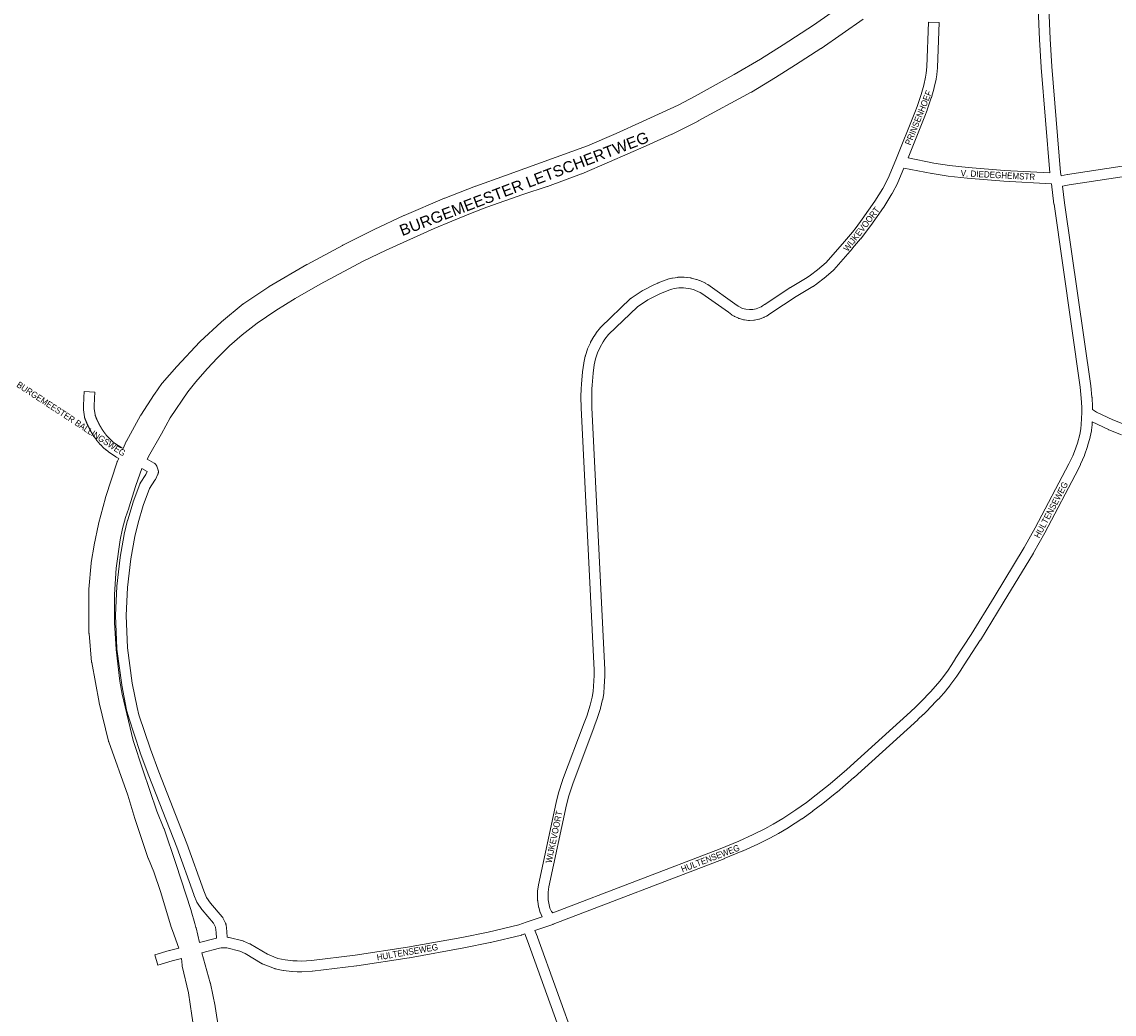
# Model space of a CAD drawing. Header units: metres. Extents: x 123819 to 142731, y 393440 to 405763.
# Tile 2 of 256: x 124691 to 126021, y 396217 to 397426. Entities that reach past the tile are written whole.
import ezdxf
from ezdxf.enums import TextEntityAlignment as Align

# ---------------------------------------------------------------- set-up
doc = ezdxf.new("R2010")
doc.units = ezdxf.units.M
doc.header["$MEASUREMENT"] = 0
for name, color, linetype, lineweight in [('gs-anno-wegen algemeen tekst', 7, 'Continuous', 0), ('gs-knt-hoofdweg', 7, 'Continuous', 0), ('gs-knt-wegen algemeen', 7, 'Continuous', 0)]:
    doc.layers.add(name, color=color, linetype=linetype, lineweight=lineweight)
doc.styles.add('1.25mm', font='arial.ttf', dxfattribs={"height": 0.002})
doc.styles.add('Style-Arial', font='arial.ttf')

msp = doc.modelspace()

# ---------------------------------------------------------------- linework, layer by layer
at = {"layer": 'gs-knt-hoofdweg', "color": 7, "linetype": 'Continuous', "flags": 128}
for points in [[(124814.1, 396906), (124817.8, 396914.5), (124818, 396914.9), (124818.2, 396915.2), (124835.5, 396946.1), (124835.6, 396946.4), (124835.7, 396946.6), (124852.1, 396971.9), (124852.3, 396972.2), (124861.4, 396985.1), (124861.7, 396985.4), (124861.9, 396985.7), (124879.4, 397005.8), (124879.6, 397006), (124907.5, 397036.1), (124907.8, 397036.4), (124908, 397036.6), (124933.7, 397059.9), (124933.9, 397060.2), (124960.4, 397082.1), (124960.6, 397082.3), (124960.8, 397082.5), (124961, 397082.6), (124991.6, 397103), (124991.8, 397103.2), (124992, 397103.3), (125037.9, 397130.2), (125038.2, 397130.3), (125081.3, 397153.5), (125081.5, 397153.6), (125119.7, 397172.7), (125119.9, 397172.7), (125155.9, 397189.7), (125156.2, 397189.9), (125205.5, 397210.9), (125205.7, 397211), (125243.3, 397225.5), (125243.4, 397225.6), (125279.8, 397238.7), (125279.8, 397238.7), (125303.4, 397247.1), (125379.7, 397274.8), (125414.3, 397289.9), (125446.4, 397304.2), (125489.8, 397324.3), (125510.8, 397335.3), (125558, 397361.5), (125590.2, 397380.3), (125617.7, 397397.6), (125654.5, 397421.7), (125701.6, 397454.8)], [(125715, 397428.9), (125663.9, 397393.3), (125663.6, 397393.1), (125632.7, 397373.2), (125632.7, 397373.2), (125608.4, 397357.8), (125608.3, 397357.8), (125579, 397340.1), (125578.7, 397340), (125514.4, 397305), (125514.2, 397304.9), (125482.7, 397289.1), (125482.4, 397289), (125451, 397274.8), (125450.9, 397274.7), (125406.4, 397255.1), (125406.3, 397255.1), (125372.8, 397240.8), (125372.4, 397240.7), (125330.8, 397225.4), (125330.6, 397225.3), (125300.7, 397215.3), (125257.1, 397199.9), (125239, 397193), (125214.4, 397183.1), (125192.9, 397174.2), (125134.4, 397147.6), (125106.4, 397134.1), (125054.2, 397106.1), (125023.8, 397088.7), (125000.3, 397074), (124977.6, 397058.8), (124959.1, 397044.6), (124943.8, 397031), (124929.3, 397016.7), (124916.7, 397003.3), (124902.6, 396987.2), (124893.1, 396975.1), (124871.5, 396943.5), (124860.9, 396924), (124860.9, 396923.9), (124845.3, 396896.2), (124845.1, 396896), (124843.3, 396893.1)], [(124882.2, 396297.7), (124874.4, 396318.9), (124872.3, 396324.4), (124872.3, 396324.7), (124872.2, 396324.9), (124859.8, 396366.6), (124851.5, 396390.4), (124845.1, 396406.4), (124845, 396406.6), (124844.9, 396406.8), (124828.4, 396455.3), (124828.3, 396455.5), (124819.8, 396483.9), (124796.7, 396549), (124796.6, 396549.3), (124796.6, 396549.5), (124796.5, 396549.8), (124785.2, 396596.3), (124785.2, 396596.5), (124785.1, 396596.8), (124776, 396645.3), (124775.9, 396645.7), (124775.9, 396646), (124772.7, 396680.8), (124772.6, 396681.2), (124772.6, 396681.6), (124772.6, 396734.1), (124772.6, 396734.5), (124772.6, 396734.8), (124775.3, 396766.5), (124775.3, 396766.8), (124775.4, 396767.2), (124779.1, 396788.5), (124779.1, 396788.8), (124784.2, 396813.8), (124784.3, 396814), (124784.3, 396814.3), (124792.8, 396846), (124792.9, 396846.2), (124792.9, 396846.4), (124807, 396890), (124807.1, 396890.2), (124807.2, 396890.5), (124807.3, 396890.7), (124808.8, 396894.1)], [(124836.8, 396881.8), (124829.8, 396861), (124821.2, 396833.8), (124821.1, 396833.5), (124817.1, 396822.2), (124813.6, 396808.5), (124810.6, 396795), (124805.6, 396760.2), (124803.9, 396728.4), (124803.9, 396694.1), (124805.6, 396661.1), (124810.3, 396622.6), (124813.2, 396606.8), (124826.4, 396550.3), (124838.1, 396514.7), (124855.4, 396464.5), (124863.9, 396443.2), (124864, 396443), (124864.1, 396442.8), (124878.2, 396400.5), (124878.2, 396400.5), (124896.9, 396343.5), (124897, 396343.2), (124901.5, 396327.4), (124902.9, 396322.9), (124902.9, 396322.7), (124903, 396322.4), (124907, 396304.3)], [(124910.1, 396291.7), (124920.3, 396255.2), (124920.4, 396254.9), (124920.4, 396254.7), (124926.3, 396227), (124926.3, 396226.7), (124926.3, 396226.5), (124935, 396168.7), (124935, 396168.5), (124935, 396168.2), (124941.2, 396099.4), (124941.3, 396099.1), (124941.3, 396098.8), (124941.3, 396098.5), (124940.4, 396049.3), (124940.4, 396049), (124938.9, 396021.6), (124938.9, 396021.3), (124938.9, 396021), (124934.6, 395990.4), (124934.6, 395990.2), (124934.4, 395988.9)], [(124894, 395989.8), (124899.6, 396015.8), (124902.1, 396042.6), (124907.7, 396112.9), (124907.5, 396135.2), (124904.4, 396173.1), (124897.9, 396215.4), (124897.9, 396215.5), (124894, 396243.2), (124886.1, 396275.8), (124886, 396276.1), (124886, 396276.5), (124885.9, 396276.9), (124885.1, 396285)]]:
    msp.add_lwpolyline(points, dxfattribs=at)
at = {"layer": 'gs-knt-wegen algemeen', "color": 7, "linetype": 'Continuous', "flags": 128}
for points in [[(125942.5, 397241.7), (125931.9, 397370.3), (125931.9, 397370.4), (125929.6, 397404.1), (125929.6, 397404.3), (125926.4, 397480.3)], [(125939.4, 397480.9), (125942.6, 397404.9), (125944.9, 397371.3), (125955.5, 397242.3), (125956.1, 397238.4)], [(125769.8, 397260), (125801.3, 397253.8), (125820.3, 397250.8), (125843, 397248.4), (125887.3, 397244.7), (125942.5, 397241.7)], [(125956.1, 397238.4), (125963.4, 397239.9), (125963.5, 397239.9), (125963.7, 397239.9), (126088.8, 397259)], [(125764.8, 397247.7), (125757.5, 397230.1), (125757.4, 397229.9), (125757.2, 397229.6), (125750.4, 397216.5), (125750.3, 397216.3), (125750.2, 397216.1), (125740.2, 397200.1), (125740.1, 397200), (125740, 397199.8), (125724.6, 397177.9), (125724.5, 397177.7), (125716.9, 397167.6), (125716.8, 397167.4), (125712.1, 397161.5), (125712, 397161.4), (125702.3, 397149.9), (125702.2, 397149.8), (125679.4, 397123.7), (125679.2, 397123.5), (125679, 397123.3), (125678.7, 397123.1), (125667.8, 397113.6), (125667.6, 397113.5), (125667.5, 397113.4), (125659, 397106.9), (125658.8, 397106.8), (125658.7, 397106.7), (125654.1, 397103.6), (125653.9, 397103.5), (125653.8, 397103.5), (125633.4, 397091.1)], [(125944.3, 397228.6), (125886.5, 397231.7), (125886.3, 397231.7), (125841.9, 397235.4), (125841.7, 397235.4), (125818.7, 397237.9), (125818.4, 397237.9), (125799.2, 397240.9), (125798.9, 397241), (125764.8, 397247.7)], [(126475.8, 396942.1), (126464.4, 396955.8), (126449.8, 396972.3), (126442.6, 396979.7), (126431, 396991.5), (126296.7, 397120.1), (126270.3, 397144.5), (126226.6, 397183.1), (126155.4, 397241.9), (126150.8, 397245.1), (126145.8, 397247.7), (126143.5, 397248.6), (126138.1, 397250.3), (126132.6, 397251.2), (126130, 397251.4), (126127.3, 397251.4), (126124.6, 397251.2), (126097.2, 397247.1), (125965.8, 397227.1), (125957.8, 397225.5)], [(125337.2, 396340.4), (125541, 396418.6), (125563.7, 396428), (125581.3, 396435.9), (125595.5, 396443), (125605.7, 396448.6), (125617.4, 396455.3), (125633.3, 396465.9), (125646.1, 396475), (125657.9, 396484.1), (125674.9, 396497.5), (125695.4, 396515.1), (125772.7, 396585.4), (125779.3, 396591.6), (125785.7, 396598), (125797.1, 396609.7), (125806.1, 396620), (125810.4, 396625.3), (125818.5, 396636.3), (125822.3, 396642), (125827.2, 396649.7), (125827.2, 396649.8), (125846.7, 396679.6), (125874.5, 396725), (125911.1, 396785.4), (125924.7, 396809.5), (125965.5, 396887.4), (125968, 396892.3), (125970.2, 396897.3), (125972.3, 396902.3), (125975.9, 396912.7), (125978.8, 396923.3), (125980.1, 396929.9), (125980.7, 396935.9), (125981.1, 396942.2), (125981.3, 396950.3), (125981.2, 396956.5), (125980.7, 396967.5), (125979.3, 396980.9), (125947.5, 397203.6), (125947.4, 397203.7), (125944.3, 397228.6)], [(125957.8, 397225.5), (125960.4, 397205.4), (125992.2, 396982.6), (125992.2, 396982.4), (125993.6, 396968.7), (125993.6, 396968.5), (125993.7, 396968.3), (125994.2, 396957), (125994.2, 396956.8), (125994.3, 396953.7)], [(125633.4, 397091.1), (125602.6, 397070.8), (125600, 397068.9), (125599.8, 397068.8), (125599.5, 397068.6), (125597.3, 397067.3), (125597.1, 397067.2), (125596.9, 397067.1), (125594.5, 397065.9), (125594.3, 397065.8), (125594.1, 397065.7), (125593.8, 397065.6), (125588.9, 397063.8), (125588.7, 397063.7), (125588.5, 397063.7), (125588.2, 397063.6), (125588, 397063.5), (125582.9, 397062.5), (125582.6, 397062.5), (125582.4, 397062.4), (125582.1, 397062.4), (125581.9, 397062.4), (125576.7, 397062.2), (125576.4, 397062.2), (125576.2, 397062.2), (125575.9, 397062.2), (125575.7, 397062.2), (125570.5, 397062.8), (125570.2, 397062.8), (125570, 397062.9), (125569.7, 397062.9), (125569.5, 397063), (125564.5, 397064.3), (125564.2, 397064.4), (125564, 397064.5), (125563.8, 397064.6), (125563.5, 397064.7), (125558.8, 397066.8), (125558.5, 397066.9), (125558.3, 397067), (125558.1, 397067.1), (125555.8, 397068.5), (125555.6, 397068.6), (125555.4, 397068.7), (125555.2, 397068.9), (125551.1, 397072), (125518.9, 397094.9), (125516.6, 397096.2), (125511.2, 397098.7), (125508.7, 397099.6), (125503, 397101), (125499.3, 397101.5), (125496.6, 397101.7), (125490.8, 397101.6), (125485.1, 397100.8), (125482.4, 397100.1), (125479.6, 397099.2), (125470.3, 397095.6), (125465.9, 397093.6), (125453, 397087.1), (125440.4, 397078.7), (125405.2, 397045), (125400.6, 397039.1), (125398.6, 397036.1), (125394.8, 397029.4), (125391.8, 397022.6), (125389.4, 397015.4), (125387.8, 397008), (125386.4, 396998), (125385.1, 396983.4), (125384.9, 396978.8), (125384.9, 396978.7)], [(125324.3, 396335.8), (125321.8, 396341.2), (125321.7, 396341.5), (125321.5, 396341.7), (125321.4, 396342), (125321.4, 396342.3), (125320.1, 396347.4), (125320, 396347.6), (125320, 396347.8), (125319.9, 396348), (125318.9, 396354.9), (125318.9, 396355.2), (125318.8, 396355.4), (125318.6, 396358.9), (125318.6, 396359.2), (125318.6, 396359.5), (125318.7, 396366.4), (125318.8, 396366.7), (125318.8, 396366.9), (125318.8, 396367.2), (125319.7, 396374.1), (125319.8, 396374.3), (125319.8, 396374.6), (125341.2, 396475), (125341.3, 396475.1), (125341.3, 396475.3), (125344.3, 396486.5), (125344.4, 396486.7), (125346.7, 396494.2), (125346.7, 396494.3), (125349.2, 396501.8), (125349.3, 396502), (125375.6, 396571.8), (125378.6, 396580.2), (125382.8, 396593.4), (125385.2, 396603.1), (125386.4, 396610.2), (125387, 396616.5), (125387.5, 396629.6), (125387.5, 396636.1), (125371.9, 396955.7), (125371.9, 396955.9), (125371.6, 396968.7), (125371.6, 396968.9), (125371.9, 396979.2), (125371.9, 396979.3)], [(125371.9, 396979.3), (125371.9, 396979.3), (125371.9, 396979.3)], [(125371.9, 396979.3), (125371.9, 396979.3), (125371.9, 396979.3)], [(125384.9, 396978.7), (125384.7, 396968.7), (125384.9, 396956.2), (125400.5, 396636.6), (125400.5, 396636.3), (125400.5, 396629.6), (125400.5, 396629.3), (125400, 396615.8), (125399.9, 396615.5), (125399.4, 396608.8), (125399.4, 396608.6), (125399.3, 396608.3), (125398, 396600.6), (125397.9, 396600.4), (125397.9, 396600.2), (125395.4, 396590), (125395.4, 396589.8), (125395.3, 396589.6), (125391, 396576.2), (125390.9, 396576), (125387.8, 396567.4), (125387.8, 396567.3), (125361.5, 396497.5), (125359.1, 396490.3), (125356.9, 396483), (125353.9, 396472.1), (125332.6, 396372.1), (125331.8, 396365.8), (125331.6, 396359.5), (125331.8, 396356.6), (125332.8, 396350.3), (125333.8, 396346.2), (125335.8, 396342), (125337.2, 396340.4)], [(125384.9, 396978.7), (125384.9, 396978.7), (125384.9, 396978.7)], [(125384.9, 396978.7), (125384.9, 396978.7), (125384.9, 396978.7)], [(125994.3, 396953.7), (125996.8, 396951.9), (125999.3, 396950.5), (126019.1, 396940.9), (126034.5, 396934.8)], [(125993.9, 396938.7), (125993.7, 396935), (125993.7, 396934.8), (125993.1, 396928.4), (125993, 396928.1), (125993, 396927.9), (125993, 396927.6), (125991.5, 396920.5), (125991.4, 396920.3), (125991.4, 396920.1), (125988.4, 396909.1), (125988.3, 396908.9), (125988.3, 396908.7), (125984.5, 396897.9), (125984.5, 396897.7), (125984.4, 396897.6), (125982.2, 396892.3), (125982.1, 396892.1), (125979.8, 396886.9), (125979.7, 396886.6), (125977.2, 396881.5), (125977.1, 396881.4), (125936.2, 396803.4), (125936.1, 396803.2), (125922.4, 396779), (125922.3, 396778.8), (125885.7, 396718.2), (125885.6, 396718.2), (125857.8, 396672.7), (125857.7, 396672.5), (125838.2, 396642.7), (125833.3, 396634.9), (125833.2, 396634.8), (125829.3, 396628.9), (125829.1, 396628.7), (125820.8, 396617.4), (125820.6, 396617.2), (125816.2, 396611.8), (125816, 396611.5), (125806.7, 396601), (125806.5, 396600.8), (125795, 396588.9), (125794.9, 396588.8), (125788.4, 396582.3), (125788.3, 396582.2), (125781.6, 396575.9), (125781.5, 396575.8), (125704.1, 396505.4), (125703.9, 396505.3), (125683.3, 396487.6), (125683.1, 396487.4), (125666, 396473.9), (125665.9, 396473.8), (125653.9, 396464.6), (125653.8, 396464.5), (125640.8, 396455.2), (125640.6, 396455.1), (125624.4, 396444.3), (125624.2, 396444.2), (125624, 396444.1), (125612.2, 396437.3), (125612.1, 396437.3), (125601.7, 396431.5), (125601.5, 396431.4), (125587, 396424.2), (125586.7, 396424.1), (125569, 396416.1), (125568.8, 396416), (125545.9, 396406.6), (125545.8, 396406.5), (125337.6, 396326.6), (125337.4, 396326.5), (125315.5, 396318.9)], [(126029.8, 396922.7), (126014.1, 396928.9), (126013.9, 396929), (126013.7, 396929.1), (125993.9, 396938.7)], [(124843.3, 396893.1), (124852.1, 396888.2), (124852.4, 396888.1), (124852.6, 396887.9), (124852.9, 396887.7), (124853.1, 396887.5), (124853.4, 396887.3), (124853.6, 396887.1), (124853.8, 396886.9), (124854, 396886.6), (124854.2, 396886.4), (124854.4, 396886.1), (124854.6, 396885.9), (124854.7, 396885.6), (124854.8, 396885.3), (124855, 396885), (124855.1, 396884.7), (124856.8, 396879.9), (124856.9, 396879.6), (124857, 396879.3), (124857, 396879), (124857.1, 396878.7), (124857.1, 396878.4), (124857.1, 396878.1), (124857.2, 396877.8), (124857.1, 396877.5), (124857.1, 396877.1), (124857.1, 396876.8), (124857, 396876.5), (124857, 396876.2), (124856.9, 396875.9), (124856.8, 396875.6), (124856.7, 396875.3), (124856.5, 396875), (124853.5, 396868.4), (124853.3, 396868.1), (124853.2, 396867.8), (124853, 396867.6), (124846.5, 396857.5), (124838.7, 396836.7), (124832.4, 396815.6), (124828.3, 396798.8), (124823.6, 396771.7), (124819.6, 396737), (124817.9, 396702.9), (124819.6, 396663.3), (124825.4, 396620.2), (124831.2, 396590.7), (124833.5, 396581.9), (124847.4, 396539.9), (124857.7, 396512.2), (124891.7, 396425.1), (124891.7, 396424.9), (124912.5, 396367.2), (124915.7, 396359.3), (124920.5, 396352.3), (124934.7, 396335.8), (124934.9, 396335.6), (124935, 396335.4), (124935.2, 396335.1), (124935.4, 396334.8), (124935.5, 396334.6), (124938.8, 396328.1), (124938.9, 396327.8), (124939.1, 396327.6), (124939.2, 396327.3), (124939.2, 396327), (124939.3, 396326.8), (124939.4, 396326.5), (124939.4, 396326.2), (124939.5, 396325.9), (124940.5, 396318), (124940.5, 396317.8), (124940.5, 396317.7), (124940.5, 396317.5), (124940.9, 396310.9)], [(124927.9, 396309.9), (124927.5, 396316.6), (124926.7, 396323.2), (124924.3, 396328), (124910.4, 396344.1), (124910.3, 396344.3), (124910.1, 396344.5), (124910, 396344.7), (124904.6, 396352.5), (124904.5, 396352.7), (124904.3, 396353), (124904.2, 396353.2), (124904.1, 396353.4), (124904, 396353.7), (124900.4, 396362.4), (124900.3, 396362.7), (124879.5, 396420.4), (124845.5, 396507.5), (124845.5, 396507.6), (124835.1, 396535.5), (124835.1, 396535.7), (124821.1, 396578), (124821, 396578.2), (124821, 396578.4), (124818.5, 396587.6), (124818.5, 396587.8), (124818.4, 396588), (124812.6, 396617.8), (124812.5, 396618), (124812.5, 396618.2), (124806.6, 396661.8), (124806.6, 396662.1), (124806.6, 396662.4), (124804.9, 396702.6), (124804.9, 396702.9), (124804.9, 396703.2), (124806.6, 396737.9), (124806.6, 396738.1), (124806.6, 396738.3), (124810.6, 396773.4), (124810.7, 396773.6), (124810.7, 396773.7), (124815.5, 396801.3), (124815.5, 396801.5), (124815.6, 396801.7), (124819.7, 396818.8), (124819.8, 396819), (124819.8, 396819.2), (124826.3, 396840.7), (124826.4, 396840.9), (124826.5, 396841.1), (124834.5, 396862.7), (124834.6, 396863), (124834.7, 396863.2), (124834.9, 396863.5), (124835, 396863.8), (124835.1, 396864), (124841.8, 396874.3), (124843.6, 396878.1), (124836.8, 396881.8)], [(124940.9, 396310.9), (124942.6, 396310.7), (124942.9, 396310.7), (124943.2, 396310.6), (124943.4, 396310.5), (124959.8, 396306.4), (124960, 396306.3), (124960.3, 396306.3), (124960.5, 396306.2), (124960.7, 396306.1), (124968.2, 396302.9), (124968.5, 396302.8), (124968.8, 396302.7), (124969.1, 396302.5), (124989.8, 396290.1), (125002.7, 396285.1), (125011.4, 396283.2), (125020.7, 396282), (125026.2, 396282), (125031.2, 396281.9), (125043.5, 396282.6), (125096.8, 396289), (125160.6, 396298.6), (125226.4, 396310.6), (125258.5, 396317.2), (125296, 396326.1), (125304.7, 396329), (125324.3, 396335.8)], [(125303.1, 396314.8), (125299.8, 396313.7), (125299.6, 396313.6), (125299.3, 396313.5), (125261.4, 396304.5), (125261.2, 396304.4), (125228.9, 396297.8), (125228.8, 396297.8), (125162.8, 396285.8), (125162.6, 396285.8), (125098.7, 396276.1), (125098.5, 396276), (125044.8, 396269.6), (125044.6, 396269.6), (125044.4, 396269.6), (125031.7, 396268.9), (125031.5, 396268.9), (125031.3, 396268.9), (125026.1, 396268.9), (125020.2, 396269), (125019.9, 396269), (125019.7, 396269), (125019.4, 396269), (125009.5, 396270.3), (125009.2, 396270.3), (125008.9, 396270.4), (124999.4, 396272.5), (124999.2, 396272.5), (124999, 396272.6), (124998.7, 396272.7), (124998.5, 396272.8), (124984.6, 396278.1), (124984.3, 396278.2), (124984.1, 396278.4), (124983.8, 396278.5), (124983.6, 396278.6), (124962.8, 396291.1), (124956.1, 396293.9), (124940.6, 396297.8), (124939.1, 396298), (124935.1, 396298), (124933.5, 396297.8), (124931.5, 396297.4), (124910.1, 396291.7)], [(125398.7, 396050.7), (125306.5, 396306.4), (125303.1, 396314.8)], [(125315.5, 396318.9), (125318.6, 396311.3), (125318.7, 396311), (125411.1, 396054.5)], [(124907, 396304.3), (124927.9, 396309.9)], [(124885.1, 396285), (124874, 396282), (124874, 396282), (124873.9, 396282), (124856.6, 396276.8)]]:
    msp.add_lwpolyline(points, dxfattribs=at)
for points in [[(125371.9, 396979.3), (125372.1, 396984.1), (125372.1, 396984.3), (125373.4, 396999.3), (125373.4, 396999.5), (125373.5, 396999.6), (125374.9, 397010.1), (125374.9, 397010.3), (125375, 397010.6), (125376.8, 397018.6), (125376.9, 397018.9), (125377, 397019.2), (125379.5, 397026.9), (125379.6, 397027.2), (125379.7, 397027.5), (125383, 397035), (125383.2, 397035.3), (125383.3, 397035.6), (125387.4, 397042.7), (125387.5, 397042.9), (125387.6, 397043.1), (125389.9, 397046.5), (125390, 397046.7), (125390.2, 397046.9), (125395.2, 397053.3), (125395.4, 397053.6), (125395.6, 397053.8), (125395.8, 397054), (125431.8, 397088.6), (125432, 397088.8), (125432.3, 397088.9), (125432.5, 397089.1), (125432.7, 397089.3), (125446.1, 397098.1), (125446.3, 397098.3), (125446.6, 397098.4), (125446.8, 397098.5), (125460.1, 397105.3), (125460.3, 397105.4), (125465, 397107.5), (125465.2, 397107.6), (125465.4, 397107.7), (125475.1, 397111.5), (125475.3, 397111.5), (125475.5, 397111.6), (125478.7, 397112.6), (125478.9, 397112.7), (125479.1, 397112.7), (125482.3, 397113.5), (125482.6, 397113.5), (125482.9, 397113.6), (125489.3, 397114.5), (125489.6, 397114.6), (125489.9, 397114.6), (125490.1, 397114.6), (125496.6, 397114.7), (125496.9, 397114.7), (125497.2, 397114.7), (125500.5, 397114.5), (125500.7, 397114.5), (125500.9, 397114.4), (125505.2, 397113.8), (125505.5, 397113.8), (125505.7, 397113.7), (125505.9, 397113.7), (125512.2, 397112.1), (125512.5, 397112), (125512.8, 397111.9), (125515.8, 397110.9), (125516.1, 397110.8), (125516.4, 397110.6), (125522.3, 397107.9), (125522.6, 397107.8), (125522.8, 397107.6), (125525.6, 397106), (125525.9, 397105.9), (125526.2, 397105.7), (125558.8, 397082.5), (125558.9, 397082.4), (125562.8, 397079.5), (125564.4, 397078.5), (125568.4, 397076.8), (125572.4, 397075.7), (125576.6, 397075.2), (125580.8, 397075.4), (125585, 397076.2), (125589, 397077.7), (125590.8, 397078.6), (125592.6, 397079.7), (125595.1, 397081.4), (125595.3, 397081.6), (125626.3, 397102.1), (125626.5, 397102.2), (125646.9, 397114.5), (125651.2, 397117.4), (125659.4, 397123.6), (125669.9, 397132.7), (125692.4, 397158.4), (125702, 397169.7), (125706.5, 397175.4), (125714, 397185.4), (125729.3, 397207.2), (125739, 397222.8), (125745.6, 397235.4), (125754.8, 397257.6), (125778, 397315.5), (125780.7, 397322.7), (125785.7, 397337.3), (125788.9, 397348.6), (125791, 397358.4), (125791.7, 397363.2), (125792.5, 397370.9), (125794.8, 397425.5, -0.385101), (125794.8, 397425.5), (125807.8, 397424.9, -0.385099), (125807.8, 397424.9), (125805.5, 397370.1), (125805.5, 397369.9), (125805.5, 397369.7), (125804.6, 397361.7), (125804.6, 397361.5), (125804.6, 397361.4), (125803.8, 397356.2), (125803.8, 397356), (125803.8, 397355.9), (125801.6, 397345.7), (125801.6, 397345.4), (125801.5, 397345.2), (125798.2, 397333.6), (125798.1, 397333.3), (125793, 397318.4), (125792.9, 397318.1), (125790.1, 397310.8), (125790.1, 397310.7), (125769.8, 397260)], [(124808.8, 396894.1), (124805.8, 396895.7), (124805.6, 396895.9), (124805.4, 396896), (124796.4, 396902), (124796.2, 396902.2), (124796, 396902.3), (124793.4, 396904.3), (124793.2, 396904.5), (124792.9, 396904.7), (124790.3, 396907.1), (124790.1, 396907.3), (124787, 396910.4), (124786.9, 396910.5), (124786.7, 396910.7), (124783.9, 396913.8), (124783.8, 396913.9), (124783.7, 396914.1), (124783.5, 396914.3), (124783.4, 396914.5), (124783.2, 396914.6), (124783.1, 396914.8), (124782.9, 396915), (124782.8, 396915.2), (124782.6, 396915.4), (124782.5, 396915.6), (124782.3, 396915.8), (124782.2, 396916), (124782, 396916.2), (124781.9, 396916.4), (124781.7, 396916.6), (124781.6, 396916.8), (124781.4, 396917), (124781.3, 396917.2), (124781.2, 396917.4), (124781, 396917.6), (124780.9, 396917.8), (124780.7, 396918), (124780.6, 396918.2), (124780.4, 396918.4), (124780.3, 396918.6), (124780.1, 396918.8), (124780, 396919), (124779.9, 396919.2), (124779.7, 396919.4), (124779.6, 396919.6), (124779.4, 396919.8), (124779.3, 396920), (124779.2, 396920.2), (124779, 396920.4), (124778.9, 396920.6), (124778.8, 396920.8), (124778.6, 396921), (124778.5, 396921.2), (124778.3, 396921.4), (124778.2, 396921.6), (124778.1, 396921.8), (124777.9, 396922), (124777.8, 396922.2), (124777.7, 396922.5), (124777.5, 396922.7), (124777.4, 396922.9), (124777.3, 396923.1), (124777.2, 396923.3), (124777, 396923.5), (124776.9, 396923.7), (124776.8, 396923.9), (124776.6, 396924.1), (124776.5, 396924.3), (124776.4, 396924.5), (124776.3, 396924.8), (124776.1, 396925), (124776, 396925.2), (124775.9, 396925.4), (124775.8, 396925.6), (124775.6, 396925.8), (124775.5, 396926), (124775.4, 396926.2), (124775.3, 396926.5), (124775.1, 396926.7), (124775, 396926.9), (124774.9, 396927.1), (124774.9, 396927.1), (124774.8, 396927.4), (124774.6, 396927.6), (124774.5, 396927.9), (124774.4, 396928.1), (124774.2, 396928.3), (124774.1, 396928.6), (124774, 396928.8), (124773.8, 396929.1), (124773.7, 396929.3), (124773.6, 396929.6), (124773.4, 396929.8), (124773.3, 396930.1), (124773.2, 396930.3), (124773.1, 396930.6), (124772.9, 396930.8), (124772.8, 396931.1), (124772.7, 396931.3), (124772.6, 396931.6), (124772.4, 396931.8), (124772.3, 396932.1), (124772.2, 396932.3), (124772.1, 396932.6), (124771.9, 396932.8), (124771.8, 396933.1), (124771.7, 396933.3), (124771.6, 396933.6), (124771.5, 396933.8), (124771.3, 396934.1), (124771.2, 396934.3), (124771.1, 396934.6), (124771, 396934.8), (124770.9, 396935.1), (124770.8, 396935.3), (124770.6, 396935.6), (124770.5, 396935.8), (124770.4, 396936.1), (124770.3, 396936.3), (124770.2, 396936.6), (124770.1, 396936.9), (124770, 396937.1), (124769.9, 396937.4), (124769.8, 396937.6), (124769.6, 396937.9), (124769.5, 396938.1), (124769.4, 396938.4), (124769.3, 396938.7), (124769.2, 396938.9), (124769.1, 396939.2), (124769, 396939.4), (124768.9, 396939.7), (124768.8, 396939.9), (124768.7, 396940.2), (124768.6, 396940.5), (124768.5, 396940.7), (124768.4, 396941), (124768.3, 396941.2), (124768.2, 396941.5), (124768.1, 396941.8), (124768, 396942), (124767.9, 396942.3), (124767.8, 396942.5), (124767.7, 396942.8), (124767.6, 396943.1), (124767.5, 396943.3), (124767.4, 396943.6), (124767.3, 396943.9), (124767.2, 396944.2), (124767.2, 396944.5), (124767.1, 396944.8), (124766.1, 396953.4), (124766.1, 396953.7), (124766.1, 396954), (124766, 396957.4), (124766, 396957.6), (124766, 396957.9), (124766.4, 396968), (124766.4, 396968.2), (124766.8, 396975.4, -0.384471), (124766.9, 396975.5), (124779.8, 396974.6, -0.384474), (124779.8, 396974.6), (124779.4, 396967.4), (124779, 396957.6), (124779.1, 396954.7), (124780, 396947.1), (124780.1, 396946.9), (124780.2, 396946.6), (124780.2, 396946.4), (124780.3, 396946.2), (124780.4, 396946), (124780.5, 396945.8), (124780.6, 396945.5), (124780.7, 396945.3), (124780.7, 396945.1), (124780.8, 396944.9), (124780.9, 396944.7), (124781, 396944.5), (124781.1, 396944.2), (124781.2, 396944), (124781.3, 396943.8), (124781.4, 396943.6), (124781.5, 396943.4), (124781.5, 396943.2), (124781.6, 396942.9), (124781.7, 396942.7), (124781.8, 396942.5), (124781.9, 396942.3), (124782, 396942.1), (124782.1, 396941.9), (124782.2, 396941.6), (124782.3, 396941.4), (124782.4, 396941.2), (124782.5, 396941), (124782.6, 396940.8), (124782.7, 396940.6), (124782.8, 396940.4), (124782.9, 396940.1), (124783, 396939.9), (124783.1, 396939.7), (124783.2, 396939.5), (124783.3, 396939.3), (124783.4, 396939.1), (124783.5, 396938.9), (124783.6, 396938.7), (124783.7, 396938.4), (124783.8, 396938.2), (124783.9, 396938), (124784, 396937.8), (124784.1, 396937.6), (124784.2, 396937.4), (124784.3, 396937.2), (124784.4, 396937), (124784.5, 396936.8), (124784.6, 396936.6), (124784.7, 396936.3), (124784.8, 396936.1), (124784.9, 396935.9), (124785, 396935.7), (124785.2, 396935.5), (124785.3, 396935.3), (124785.4, 396935.1), (124785.5, 396934.9), (124785.6, 396934.7), (124785.7, 396934.5), (124785.8, 396934.3), (124785.9, 396934.1), (124786, 396933.9), (124786.2, 396933.6), (124786.3, 396933.4), (124786.4, 396933.3), (124786.5, 396933.1), (124786.6, 396932.9), (124786.7, 396932.7), (124786.8, 396932.5), (124786.9, 396932.4), (124787, 396932.2), (124787.1, 396932), (124787.2, 396931.8), (124787.3, 396931.6), (124787.4, 396931.5), (124787.5, 396931.3), (124787.6, 396931.1), (124787.7, 396930.9), (124787.9, 396930.7), (124788, 396930.6), (124788.1, 396930.4), (124788.2, 396930.2), (124788.3, 396930), (124788.4, 396929.8), (124788.5, 396929.7), (124788.6, 396929.5), (124788.7, 396929.3), (124788.9, 396929.1), (124789, 396929), (124789.1, 396928.8), (124789.2, 396928.6), (124789.3, 396928.4), (124789.4, 396928.3), (124789.5, 396928.1), (124789.7, 396927.9), (124789.8, 396927.7), (124789.9, 396927.6), (124790, 396927.4), (124790.1, 396927.2), (124790.2, 396927.1), (124790.4, 396926.9), (124790.5, 396926.7), (124790.6, 396926.5), (124790.7, 396926.4), (124790.8, 396926.2), (124791, 396926), (124791.1, 396925.9), (124791.2, 396925.7), (124791.3, 396925.5), (124791.5, 396925.4), (124791.6, 396925.2), (124791.7, 396925), (124791.8, 396924.9), (124791.9, 396924.7), (124792.1, 396924.5), (124792.2, 396924.3), (124792.3, 396924.2), (124792.5, 396924), (124792.6, 396923.8), (124792.7, 396923.7), (124792.8, 396923.5), (124793, 396923.4), (124793.1, 396923.2), (124793.2, 396923), (124793.3, 396922.9), (124793.5, 396922.7), (124793.6, 396922.5), (124793.7, 396922.4), (124796.3, 396919.5), (124799.2, 396916.6), (124801.5, 396914.4), (124803.8, 396912.7), (124812.5, 396906.9), (124814.1, 396906)], [(124856.6, 396276.8, -0.390725), (124856.6, 396276.8), (124852.9, 396289.3, -0.384605), (124852.9, 396289.3), (124870.3, 396294.5), (124870.5, 396294.5), (124882.2, 396297.7)]]:
    msp.add_lwpolyline(points, format="xyb", dxfattribs=at)

# ---------------------------------------------------------------- texts
at = {"layer": 'gs-anno-wegen algemeen tekst', "color": 7, "style": 'Style-Arial', "width": 0.909091}
for s, rotation, p in [('PRINSENHOEF', 68.1368, (125782.4, 397309)), ('V. DIEDEGHEMSTR', 356.9326, (125879.2, 397239.2)), ('WIJKEVOORT', 52.3944, (125713.1, 397173.3)), ('BURGEMEESTER BALLINGSWEG', 326.7178, (124751, 396942.2)), ('HULTENSEWEG', 62.1126, (125943.8, 396831.4)), ('WIJKEVOORT', 78.2586, (125338.7, 396433)), ('HULTENSEWEG', 21.0194, (125529, 396406.9)), ('HULTENSEWEG', 9.8965, (125160.2, 396292.7))]:
    msp.add_text(s, height=7.7, rotation=rotation, dxfattribs=at).set_placement(p, align=Align.MIDDLE_CENTER)
at = {"layer": 'gs-anno-wegen algemeen tekst', "color": 7, "insert": (125302.4, 397228.5), "char_height": 13.6, "attachment_point": 5, "rotation": 20.8901, "line_spacing_factor": 0.6, "style": '1.25mm'}
msp.add_mtext('BURGEMEESTER LETSCHERTWEG', dxfattribs=at)

doc.saveas('drawing.dxf')
